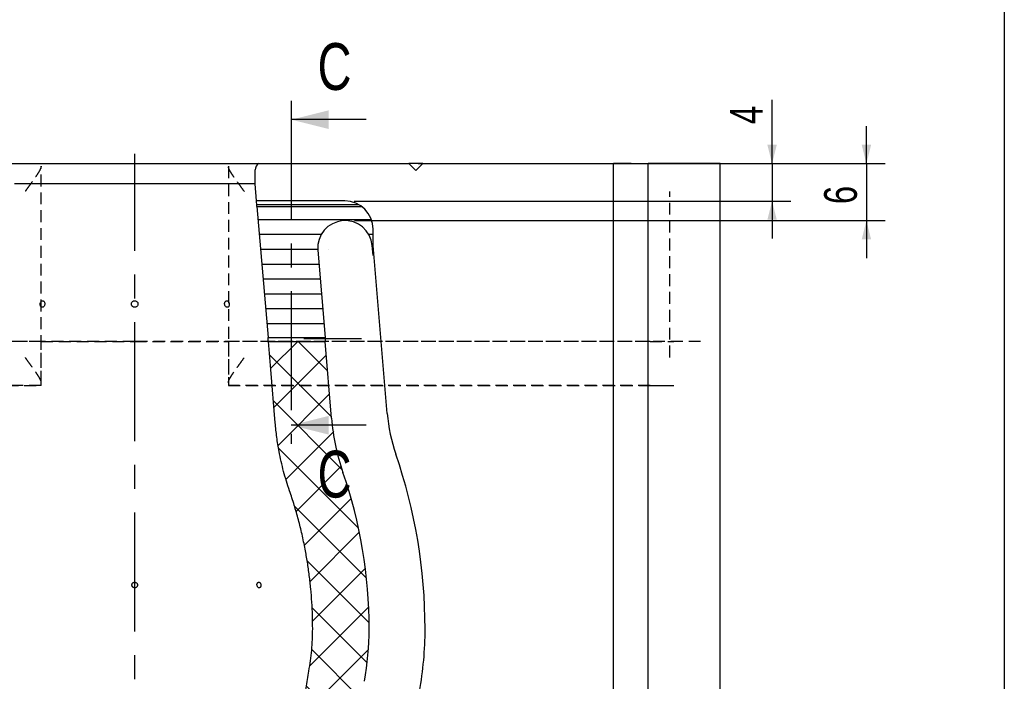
# Model space of a CAD drawing. Header units: millimetres. Extents: x 8 to 862, y 8 to 585.
# Tile 72 of 82: x 727 to 832, y 375 to 445. Entities that reach past the tile are written whole.
import ezdxf

# ---------------------------------------------------------------- set-up
doc = ezdxf.new("R2010")
doc.units = ezdxf.units.MM
doc.linetypes.add('CENTERX2', pattern=[20.32, 12.7, -2.54, 2.54, -2.54])
doc.linetypes.add('HIDDEN', pattern=[1.905, 1.27, -0.635])
for name, color, linetype in [('CENTERLINE', 4, 'CENTERX2'), ('DIMENSIONS', 2, 'Continuous'), ('HATCH', 3, 'Continuous'), ('HIDDEN', 3, 'HIDDEN')]:
    doc.layers.add(name, color=color, linetype=linetype)
doc.layers.add('OUTLINE', color=7, linetype='Continuous', lineweight=25)
doc.styles.add('SLDTEXTSTYLE0', font='TXT', dxfattribs={"width": 0.75})
doc.dimstyles.new('SLDDIMSTYLE11', dxfattribs={"dimtxt": 3.5, "dimasz": 2, "dimexe": 0, "dimexo": 0.0625, "dimgap": 0.875, "dimtad": 1, "dimrnd": 1e-09, "dimzin": 12, "dimdsep": 46, "dimtxsty": 'SLDTEXTSTYLE0', "dimsah": 1, "dimcen": 0.09, "dimadec": 0, "dimazin": 3, "dimtfac": 1, "dimtmove": 0, "dimatfit": 0, "dimfxl": 0, "dimfrac": 2, "dimtolj": 1, "dimtzin": 12, "dimarcsym": 0})
doc.dimstyles.new('SLDDIMSTYLE22', dxfattribs={"dimtxt": 3.5, "dimasz": 2, "dimexe": 0, "dimexo": 0.0625, "dimgap": 0.875, "dimtad": 1, "dimdec": 0, "dimrnd": 1e-09, "dimzin": 12, "dimdsep": 46, "dimtxsty": 'SLDTEXTSTYLE0', "dimsah": 1, "dimcen": 0.09, "dimadec": 0, "dimazin": 3, "dimtfac": 1, "dimtdec": 0, "dimtmove": 0, "dimatfit": 0, "dimfxl": 0, "dimfrac": 2, "dimtolj": 1, "dimtzin": 12, "dimarcsym": 0})

# ---------------------------------------------------------------- blocks, each defined once
blk = doc.blocks.new('_D_58')
at = {"layer": 'DIMENSIONS'}
for p, q in [((817.28, 429.83), (817.28, 433.83)), ((769.42, 429.83), (819.28, 429.83)), ((817.28, 429.83), (817.28, 423.74)), ((762.62, 423.74), (819.28, 423.74)), ((817.28, 423.74), (817.28, 419.74))]:
    blk.add_line(p, q, dxfattribs=at)
for points in [[(817.28, 429.83), (817.78, 431.83), (816.78, 431.83)], [(817.28, 423.74), (816.78, 421.74), (817.78, 421.74)]]:
    blk.add_solid(points, dxfattribs=at)
at = {"layer": 'DIMENSIONS', "insert": (812.76, 425.5), "char_height": 3.5, "attachment_point": 1, "rotation": 90, "style": 'SLDTEXTSTYLE0'}
blk.add_mtext('6', dxfattribs=at)
blk = doc.blocks.new('_D_62')
at = {"layer": 'DIMENSIONS'}
for p, q in [((807.21, 429.83), (807.21, 436.62)), ((791.29, 429.83), (809.21, 429.83)), ((807.21, 429.83), (807.21, 425.83)), ((762.61, 425.83), (809.21, 425.83)), ((807.21, 425.83), (807.21, 421.83))]:
    blk.add_line(p, q, dxfattribs=at)
for points in [[(807.21, 429.83), (807.71, 431.83), (806.71, 431.83)], [(807.21, 425.83), (806.71, 423.83), (807.71, 423.83)]]:
    blk.add_solid(points, dxfattribs=at)
at = {"layer": 'DIMENSIONS', "insert": (802.7, 434.04), "char_height": 3.5, "attachment_point": 1, "rotation": 90, "style": 'SLDTEXTSTYLE0'}
blk.add_mtext('4', dxfattribs=at)

msp = doc.modelspace()

# ---------------------------------------------------------------- hatches: boundary and pattern name
at = {"layer": 'HATCH'}
h = msp.add_hatch(dxfattribs=at)
h.set_pattern_fill('LINE', color=256, scale=0.5, style=0)
edge = h.paths.add_edge_path(flags=0)
edge.add_arc((761.612, 422.83342), 3, 53.7638639, 90)
edge.add_line((761.612, 425.83342), (752.1691, 425.83342))
edge.add_spline(control_points=[(752.1691, 425.83342), (752.1854, 425.64012), (752.20027, 425.4467), (752.21373, 425.25318)], knot_values=[0, 0, 0, 0, 0.00058195, 0.00058195, 0.00058195, 0.00058195], weights=[1, 1, 1, 1], degree=3, periodic=0)
edge.add_line((752.21373, 425.25318), (763.38534, 425.25318))
h = msp.add_hatch(dxfattribs=at)
h.set_pattern_fill('LINE', color=256, scale=0.5, style=0)
edge = h.paths.add_edge_path(flags=0)
edge.add_line((764.612, 420.01706), (764.612, 422.83342))
edge.add_arc((761.612, 422.83342), 3, 0, 53.7638639)
edge.add_line((763.38534, 425.25318), (752.21373, 425.25318))
edge.add_spline(control_points=[(752.21373, 425.25318), (752.60759, 420.58326), (753.00145, 415.91334), (753.3953, 411.24342)], knot_values=[0.034060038, 0.034060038, 0.034060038, 0.034060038, 0.048119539, 0.048119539, 0.048119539, 0.048119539], weights=[1, 1, 1, 1], degree=3, periodic=0)
edge.add_line((753.3953, 411.24342), (759.51061, 411.24342))
edge.add_line((759.51061, 411.24342), (758.72266, 420.58891))
edge.add_arc((761.6226, 420.83342), 2.91024, 4.8194221, 184.8194221, ccw=False)
edge.add_line((764.52255, 421.07792), (764.612, 420.01706))
h = msp.add_hatch(dxfattribs=at)
h.set_pattern_fill('NET', color=256, angle=45, style=0)
edge = h.paths.add_edge_path(flags=0)
edge.add_line((764.612, 421.08547), (764.612, 420.83342))
edge.add_line((764.612, 420.83342), (764.6226, 420.83342))
edge.add_arc((761.6226, 420.83342), 3, 0, 4.8194221)
h = msp.add_hatch(dxfattribs=at)
h.set_pattern_fill('NET', color=256, angle=45, style=0)
edge = h.paths.add_edge_path(flags=0)
edge.add_line((764.612, 421.08547), (764.612, 420.83342))
edge.add_line((764.612, 420.83342), (764.6226, 420.83342))
edge.add_arc((761.6226, 420.83342), 3, 0, 4.8194221)
h = msp.add_hatch(dxfattribs=at)
h.set_pattern_fill('NET', color=256, angle=45, style=0)
edge = h.paths.add_edge_path(flags=0)
edge.add_line((764.612, 421.08547), (764.612, 420.83342))
edge.add_line((764.612, 420.83342), (764.6226, 420.83342))
edge.add_arc((761.6226, 420.83342), 3, 0, 4.8194221)
h = msp.add_hatch(dxfattribs=at)
h.set_pattern_fill('NET', color=256, angle=45, style=0)
edge = h.paths.add_edge_path(flags=0)
edge.add_line((764.612, 421.08547), (764.612, 420.83342))
edge.add_line((764.612, 420.83342), (764.6226, 420.83342))
edge.add_arc((761.6226, 420.83342), 3, 0, 4.8194221)
h = msp.add_hatch(dxfattribs=at)
h.set_pattern_fill('NET', color=256, angle=45, style=0)
edge = h.paths.add_edge_path(flags=0)
edge.add_line((764.612, 421.08547), (764.612, 420.83342))
edge.add_line((764.612, 420.83342), (764.6226, 420.83342))
edge.add_arc((761.6226, 420.83342), 3, 0, 4.8194221)
h = msp.add_hatch(dxfattribs=at)
h.set_pattern_fill('NET', color=256, angle=45, style=0)
edge = h.paths.add_edge_path(flags=0)
edge.add_line((764.612, 421.08547), (764.612, 420.83342))
edge.add_line((764.612, 420.83342), (764.6226, 420.83342))
edge.add_arc((761.6226, 420.83342), 3, 0, 4.8194221)
h = msp.add_hatch(dxfattribs=at)
h.set_pattern_fill('NET', color=256, angle=45, style=0)
edge = h.paths.add_edge_path(flags=0)
edge.add_line((764.612, 421.08547), (764.612, 420.83342))
edge.add_line((764.612, 420.83342), (764.6226, 420.83342))
edge.add_arc((761.6226, 420.83342), 3, 0, 4.8194221)
h = msp.add_hatch(dxfattribs=at)
h.set_pattern_fill('NET', color=256, angle=45, style=0)
edge = h.paths.add_edge_path(flags=0)
edge.add_line((764.612, 421.08547), (764.612, 420.83342))
edge.add_line((764.612, 420.83342), (764.6226, 420.83342))
edge.add_arc((761.6226, 420.83342), 3, 0, 4.8194221)
h = msp.add_hatch(dxfattribs=at)
h.set_pattern_fill('NET', color=256, angle=45, style=0)
edge = h.paths.add_edge_path(flags=0)
edge.add_line((764.612, 421.08547), (764.612, 420.83342))
edge.add_line((764.612, 420.83342), (764.6226, 420.83342))
edge.add_arc((761.6226, 420.83342), 3, 0, 4.8194221)
h = msp.add_hatch(dxfattribs=at)
h.set_pattern_fill('NET', color=256, angle=45, style=0)
edge = h.paths.add_edge_path(flags=0)
edge.add_line((764.612, 421.08547), (764.612, 420.83342))
edge.add_line((764.612, 420.83342), (764.6226, 420.83342))
edge.add_arc((761.6226, 420.83342), 3, 0, 4.8194221)
h = msp.add_hatch(dxfattribs=at)
h.set_pattern_fill('NET', color=256, angle=45, style=0)
edge = h.paths.add_edge_path(flags=0)
edge.add_line((764.612, 421.08547), (764.612, 420.83342))
edge.add_line((764.612, 420.83342), (764.6226, 420.83342))
edge.add_arc((761.6226, 420.83342), 3, 0, 4.8194221)
h = msp.add_hatch(dxfattribs=at)
h.set_pattern_fill('NET', color=256, angle=45, style=0)
edge = h.paths.add_edge_path(flags=0)
edge.add_line((764.612, 421.08547), (764.612, 420.83342))
edge.add_line((764.612, 420.83342), (764.6226, 420.83342))
edge.add_arc((761.6226, 420.83342), 3, 0, 4.8194221)
h = msp.add_hatch(dxfattribs=at)
h.set_pattern_fill('NET', color=256, angle=45, style=0)
edge = h.paths.add_edge_path(flags=0)
edge.add_line((764.612, 421.08547), (764.612, 420.83342))
edge.add_line((764.612, 420.83342), (764.6226, 420.83342))
edge.add_arc((761.6226, 420.83342), 3, 0, 4.8194221)
h = msp.add_hatch(dxfattribs=at)
h.set_pattern_fill('NET', color=256, angle=45, style=0)
edge = h.paths.add_edge_path(flags=0)
edge.add_line((764.612, 421.08547), (764.612, 420.83342))
edge.add_line((764.612, 420.83342), (764.6226, 420.83342))
edge.add_arc((761.6226, 420.83342), 3, 0, 4.8194221)
h = msp.add_hatch(dxfattribs=at)
h.set_pattern_fill('NET', color=256, angle=45, style=0)
edge = h.paths.add_edge_path(flags=0)
edge.add_line((764.612, 421.08547), (764.612, 420.83342))
edge.add_line((764.612, 420.83342), (764.6226, 420.83342))
edge.add_arc((761.6226, 420.83342), 3, 0, 4.8194221)
h = msp.add_hatch(dxfattribs=at)
h.set_pattern_fill('NET', color=256, angle=45, style=0)
edge = h.paths.add_edge_path(flags=0)
edge.add_line((764.612, 421.08547), (764.612, 420.83342))
edge.add_line((764.612, 420.83342), (764.6226, 420.83342))
edge.add_arc((761.6226, 420.83342), 3, 0, 4.8194221)
h = msp.add_hatch(dxfattribs=at)
h.set_pattern_fill('NET', color=256, angle=45, style=0)
edge = h.paths.add_edge_path(flags=0)
edge.add_line((764.612, 421.08547), (764.612, 420.83342))
edge.add_line((764.612, 420.83342), (764.6226, 420.83342))
edge.add_arc((761.6226, 420.83342), 3, 0, 4.8194221)
h = msp.add_hatch(dxfattribs=at)
h.set_pattern_fill('NET', color=256, angle=45, style=0)
edge = h.paths.add_edge_path(flags=0)
edge.add_line((764.612, 421.08547), (764.612, 420.83342))
edge.add_line((764.612, 420.83342), (764.6226, 420.83342))
edge.add_arc((761.6226, 420.83342), 3, 0, 4.8194221)
h = msp.add_hatch(dxfattribs=at)
h.set_pattern_fill('NET', color=256, angle=45, style=0)
edge = h.paths.add_edge_path(flags=0)
edge.add_line((764.612, 421.08547), (764.612, 420.83342))
edge.add_line((764.612, 420.83342), (764.6226, 420.83342))
edge.add_arc((761.6226, 420.83342), 3, 0, 4.8194221)
h = msp.add_hatch(dxfattribs=at)
h.set_pattern_fill('NET', color=256, angle=45, style=0)
edge = h.paths.add_edge_path(flags=0)
edge.add_line((764.612, 421.08547), (764.612, 420.83342))
edge.add_line((764.612, 420.83342), (764.6226, 420.83342))
edge.add_arc((761.6226, 420.83342), 3, 0, 4.8194221)
h = msp.add_hatch(dxfattribs=at)
h.set_pattern_fill('NET', color=256, angle=45, style=0)
edge = h.paths.add_edge_path(flags=0)
edge.add_line((764.612, 421.08547), (764.612, 420.83342))
edge.add_line((764.612, 420.83342), (764.6226, 420.83342))
edge.add_arc((761.6226, 420.83342), 3, 0, 4.8194221)
h = msp.add_hatch(dxfattribs=at)
h.set_pattern_fill('LINE', color=256, scale=0.5, style=0)
edge = h.paths.add_edge_path(flags=0)
edge.add_line((763.36158, 411.24342), (757.21628, 411.24342))
edge.add_spline(control_points=[(757.21628, 411.24342), (757.23557, 411.10781), (757.25435, 410.97213), (757.27264, 410.83639)], knot_values=[0, 0, 0, 0, 0.000410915, 0.000410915, 0.000410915, 0.000410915], weights=[1, 1, 1, 1], degree=3, periodic=0)
edge.add_line((757.27264, 410.83639), (763.3516, 410.83639))
edge.add_line((763.3516, 410.83639), (763.36158, 411.24342))
h = msp.add_hatch(dxfattribs=at)
h.set_pattern_fill('NET', color=256, angle=45, style=0)
edge = h.paths.add_edge_path(flags=0)
edge.add_line((759.48174, 410.83639), (753.43321, 410.83639))
edge.add_line((753.43321, 410.83639), (754.16571, 402.14876))
edge.add_spline(control_points=[(754.16571, 402.14876), (754.21739, 401.53585), (754.288, 400.92328), (754.46779, 399.69886), (754.57736, 399.08526), (754.96211, 397.26135), (755.29252, 396.06765), (755.69625, 394.896)], knot_values=[0, 0, 0, 0, 0.25, 0.25, 0.5, 0.5, 1, 1, 1, 1], weights=[1, 1, 1, 1, 1, 1, 1, 1], degree=3, periodic=0)
edge.add_spline(control_points=[(755.69625, 394.896), (756.10223, 393.71779), (756.46009, 392.52157), (756.92346, 390.69975), (757.06566, 390.0879), (757.32516, 388.85486), (757.44252, 388.23293), (757.96143, 385.12864), (758.16578, 382.64082), (758.16578, 380.14876)], knot_values=[0, 0, 0, 0, 0.25, 0.25, 0.375, 0.375, 0.5, 0.5, 1, 1, 1, 1], weights=[1, 1, 1, 1, 1, 1, 1, 1, 1, 1], degree=3, periodic=0)
edge.add_spline(control_points=[(758.16578, 380.14876), (758.16578, 379.38801), (758.13113, 378.63202), (757.99424, 377.12933), (757.89199, 376.38262), (757.75594, 375.64056)], knot_values=[0, 0, 0, 0, 0.5, 0.5, 1, 1, 1, 1], weights=[1, 1, 1, 1, 1, 1], degree=3, periodic=0)
edge.add_spline(control_points=[(757.75594, 375.64056), (757.56108, 374.57768), (757.41337, 373.50279), (757.21522, 371.32822), (757.16577, 370.23663), (757.16577, 369.14876)], knot_values=[0, 0, 0, 0, 0.5, 0.5, 1, 1, 1, 1], weights=[1, 1, 1, 1, 1, 1], degree=3, periodic=0)
edge.add_spline(control_points=[(757.16577, 369.14876), (757.16577, 368.76313), (757.19417, 368.3731), (757.30539, 367.61174), (757.38798, 367.23734), (757.60686, 366.50107), (757.74422, 366.13698), (758.0702, 365.43352), (758.2578, 365.09534), (758.47006, 364.77071)], knot_values=[0, 0, 0, 0, 0.25, 0.25, 0.5, 0.5, 0.75, 0.75, 1, 1, 1, 1], weights=[1, 1, 1, 1, 1, 1, 1, 1, 1, 1], degree=3, periodic=0)
edge.add_spline(control_points=[(758.47006, 364.77071), (758.93832, 364.05457), (759.40658, 363.33843), (759.87485, 362.62228), (764.3201, 355.82385), (768.76533, 349.02541), (773.21055, 342.22696)], knot_values=[0.024201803, 0.024201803, 0.024201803, 0.024201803, 0.026768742, 0.026768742, 0.026768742, 0.051136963, 0.051136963, 0.051136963, 0.051136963], weights=[1, 1, 1, 1, 1, 1, 1], degree=3, periodic=0)
edge.add_spline(control_points=[(773.21055, 342.22696), (773.47372, 341.82449), (773.70648, 341.40545), (774.11143, 340.53435), (774.28444, 340.07922), (774.56167, 339.15057), (774.66605, 338.67842), (774.80615, 337.71839), (774.8409, 337.23432), (774.8409, 336.75441)], knot_values=[0, 0, 0, 0, 0.25, 0.25, 0.5, 0.5, 0.75, 0.75, 1, 1, 1, 1], weights=[1, 1, 1, 1, 1, 1, 1, 1, 1, 1], degree=3, periodic=0)
edge.add_line((774.8409, 336.75441), (774.8409, 331.85461))
edge.add_spline(control_points=[(774.8409, 331.85461), (774.8409, 331.59868), (774.80184, 331.09284), (774.68734, 330.5986), (774.61056, 330.35448)], knot_values=[0, 0, 0, 0, 0.5, 1, 1, 1, 1], weights=[1, 1, 1, 1, 1], degree=3, periodic=0)
edge.add_line((774.61056, 330.35448), (774.57911, 330.25448))
edge.add_spline(control_points=[(774.57911, 330.25448), (774.53368, 330.11005), (774.4992, 329.96244), (774.45268, 329.66074), (774.4409, 329.50711), (774.4409, 329.35441)], knot_values=[0, 0, 0, 0, 0.5, 0.5, 1, 1, 1, 1], weights=[1, 1, 1, 1, 1, 1], degree=3, periodic=0)
edge.add_line((774.4409, 329.35441), (774.4409, 236.23726))
edge.add_line((774.4409, 236.23726), (774.4409, 234.03726))
edge.add_line((774.4409, 234.03726), (774.4409, 223.35936))
edge.add_spline(control_points=[(774.4409, 223.35936), (774.4409, 223.17789), (774.46087, 222.99667), (774.53789, 222.64689), (774.59478, 222.47695), (774.67079, 222.31217)], knot_values=[0, 0, 0, 0, 0.5, 0.5, 1, 1, 1, 1], weights=[1, 1, 1, 1, 1, 1], degree=3, periodic=0)
edge.add_arc((772.9909, 221.53726), 1.85, 0, 24.7633796, ccw=False)
edge.add_line((774.8409, 221.53726), (774.8409, 216.03726))
edge.add_spline(control_points=[(774.8409, 216.03726), (774.8409, 214.98841), (774.80657, 213.93783), (774.70269, 212.35932), (774.65933, 211.83271), (774.55492, 210.7786), (774.49372, 210.25015), (774.14512, 207.62256), (773.73046, 205.56057), (773.18472, 203.53726)], knot_values=[0, 0, 0, 0, 0.25, 0.25, 0.375, 0.375, 0.5, 0.5, 1, 1, 1, 1], weights=[1, 1, 1, 1, 1, 1, 1, 1, 1, 1], degree=3, periodic=0)
edge.add_line((773.18472, 203.53726), (779.45427, 201.25534))
edge.add_arc((702.8729, 216.03726), 77.99494, 349.0749889, 360)
edge.add_line((780.86784, 216.03726), (780.86784, 221.53726))
edge.add_arc((772.99104, 221.53726), 7.87679, 0, 13.559875)
edge.add_arc((786.94104, 224.90178), 6.47321, 180, 193.559875, ccw=False)
edge.add_line((780.46784, 224.90178), (780.46784, 328.13439))
edge.add_arc((786.94104, 328.13439), 6.47321, 167.7261922, 180, ccw=False)
edge.add_arc((769.84104, 331.85461), 11.02679, 347.7261922, 360)
edge.add_line((780.86784, 331.85461), (780.86784, 336.75441))
edge.add_arc((764.84104, 336.75441), 16.02679, 0, 33.1789317)
edge.add_line((778.25492, 345.52516), (764.28345, 366.89295))
edge.add_arc((769.7013, 370.43545), 6.47321, 176.861318, 213.1789317, ccw=False)
edge.add_arc((793.16604, 369.14876), 29.97321, 169.6111422, 176.861318, ccw=False)
edge.add_arc((733.16604, 380.14876), 31.02679, 349.6111422, 360)
edge.add_arc((712.89777, 380.14876), 51.29507, 0, 19.0124906)
edge.add_arc((784.05998, 404.66923), 23.97321, 184.8194221, 199.0124906, ccw=False)
edge.add_line((760.17153, 402.6551), (759.48174, 410.83639))

# ---------------------------------------------------------------- linework, layer by layer
at = {"layer": 'CENTERLINE'}
for p, q in [((755.88272, 436.51731), (755.88272, 399.89221)), ((739.16604, 156.34842), (739.16604, 430.8663))]:
    msp.add_line(p, q, dxfattribs=at)
at = {"layer": 'CENTERLINE', "linetype": 'Continuous'}
for p, q in [((763.88272, 434.51731), (755.88272, 434.51731)), ((763.88272, 401.89221), (755.88272, 401.89221))]:
    msp.add_line(p, q, dxfattribs=at)
at = {"layer": 'CENTERLINE'}
for points in [[(755.88272, 434.51731), (759.88272, 433.51731), (759.88272, 435.51731)], [(755.88272, 401.89221), (759.88272, 400.89221), (759.88272, 402.89221)]]:
    msp.add_solid(points, dxfattribs=at)
at = {"layer": 'HIDDEN'}
for p, q in [((729.16604, 406.4318), (729.16604, 429.53504)), ((749.16604, 429.53504), (749.16604, 406.4318)), ((796.27689, 409.13342), (796.27689, 426.83342)), ((739.16604, 410.83342), (678.75242, 410.83342)), ((729.16604, 410.83342), (684.15505, 410.83342)), ((729.16604, 406.13342), (729.16604, 410.83342)), ((729.16604, 410.83342), (739.16604, 410.83342)), ((799.57967, 410.83342), (739.16604, 410.83342)), ((739.16604, 410.83342), (749.16604, 410.83342)), ((749.16604, 410.83342), (749.16604, 406.13342)), ((794.17704, 410.83342), (749.16604, 410.83342)), ((794.17704, 410.83342), (796.73472, 410.83342)), ((799.57967, 410.83342), (796.72992, 410.83342)), ((681.65646, 406.13342), (729.16604, 406.13342)), ((729.16604, 406.13342), (684.15505, 406.13342)), ((794.17704, 406.13342), (749.16604, 406.13342)), ((749.16604, 406.13342), (796.67563, 406.13342)), ((794.17704, 406.13342), (796.73563, 406.13342)), ((796.67563, 406.13342), (796.72992, 406.13342))]:
    msp.add_line(p, q, dxfattribs=at)
for points, knots in [([(729.16604, 429.53504), (729.1612, 429.48861), (729.15149, 429.39569), (729.07746, 429.20946), (728.95892, 428.9839), (728.79835, 428.72491), (728.61886, 428.45639), (728.4283, 428.1838), (728.21275, 427.88298), (727.97467, 427.55419), (727.71778, 427.19939), (727.54512, 426.95828), (727.45905, 426.83639), (727.45695, 426.83342)], [0, 0, 0, 0, 0.080133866, 0.160367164, 0.261402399, 0.362592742, 0.457368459, 0.552496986, 0.64741354, 0.763832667, 0.880601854, 0.997085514, 1, 1, 1, 1]), ([(750.87514, 426.83342), (750.87304, 426.83639), (750.78698, 426.95828), (750.61431, 427.19938), (750.35743, 427.5542), (750.11934, 427.88298), (749.90379, 428.1838), (749.71323, 428.45639), (749.53374, 428.72491), (749.37318, 428.9839), (749.25463, 429.20946), (749.1806, 429.39569), (749.17089, 429.48861), (749.16604, 429.53504)], [0, 0, 0, 0, 0.002914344, 0.119398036, 0.236167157, 0.352586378, 0.447503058, 0.542631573, 0.637407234, 0.738597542, 0.839632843, 0.919866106, 1, 1, 1, 1]), ([(727.45695, 409.13342), (727.45905, 409.13045), (727.54517, 409.00859), (727.71775, 408.76743), (727.97467, 408.41265), (728.21276, 408.08386), (728.4283, 407.78303), (728.61887, 407.51045), (728.79835, 407.24191), (728.95892, 406.98295), (729.07746, 406.75738), (729.15149, 406.57113), (729.1612, 406.47822), (729.16604, 406.4318)], [0, 0, 0, 0, 0.002912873, 0.119399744, 0.236167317, 0.352584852, 0.447502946, 0.542631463, 0.637408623, 0.738596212, 0.839632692, 0.919867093, 1, 1, 1, 1]), ([(749.16604, 406.4318), (749.17089, 406.47822), (749.1806, 406.57113), (749.25463, 406.75738), (749.37317, 406.98295), (749.53374, 407.24191), (749.71322, 407.51045), (749.90379, 407.78303), (750.11933, 408.08386), (750.35742, 408.41265), (750.61433, 408.76743), (750.78693, 409.00859), (750.87304, 409.13045), (750.87514, 409.13342)], [0, 0, 0, 0, 0.0801329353, 0.1603673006, 0.2614038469, 0.3625914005, 0.4573685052, 0.5524970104, 0.64741523, 0.7638328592, 0.880600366, 0.9970872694, 1, 1, 1, 1])]:
    msp.add_open_spline(points, degree=3, knots=knots, dxfattribs=at)
at = {"layer": 'OUTLINE'}
for p, q in [((832, 585), (832, 8)), ((725.92063, 429.83342), (752.41146, 429.83342)), ((752.01604, 427.64876), (752.01604, 429.14326)), ((752.41146, 429.83342), (768.41605, 429.83342)), ((768.41605, 429.83342), (769.16605, 429.08342)), ((769.91604, 429.83342), (768.41605, 429.83342)), ((769.16605, 429.08342), (769.91604, 429.83342)), ((769.91604, 429.83342), (790.28666, 429.83342)), ((790.28666, 183.08725), (790.28666, 429.83342)), ((792.16604, 429.83342), (790.28666, 429.83342)), ((792.16604, 429.83342), (793.9859, 429.83342)), ((793.9859, 183.08725), (793.9859, 429.83342)), ((801.66604, 429.83342), (793.9859, 429.83342)), ((801.66604, 183.08725), (801.66604, 429.83342)), ((752.01604, 427.64876), (726.31604, 427.64876)), ((752.1691, 425.83341), (752.01604, 427.64876)), ((761.612, 425.83341), (752.1691, 425.83341)), ((752.21373, 425.25318), (753.3953, 411.24342)), ((752.21373, 425.25318), (763.38534, 425.25318)), ((764.612, 421.08547), (764.612, 422.83342)), ((758.72266, 420.58892), (759.51061, 411.24342)), ((764.612, 420.01706), (764.52255, 421.07792)), ((766.12362, 403.15695), (764.612, 421.08547)), ((764.612, 420.83342), (764.612, 421.08547)), ((764.6226, 420.83342), (764.612, 420.83342)), ((764.612, 420.83342), (764.612, 420.01706)), ((753.3953, 411.24342), (759.51061, 411.24342)), ((759.51061, 411.24342), (759.48174, 410.83639)), ((753.43321, 410.83639), (759.48174, 410.83639)), ((760.17153, 402.6551), (759.48174, 410.83639))]:
    msp.add_line(p, q, dxfattribs=at)
at = {"layer": 'OUTLINE', "flags": 128}
msp.add_lwpolyline([(754.16571, 402.14876), (753.68538, 407.84558), (753.43321, 410.83639)], dxfattribs=at)
at = {"layer": 'OUTLINE'}
for centre, radius, start, end in [((752.81604, 429.14326), 0.8, 120.3796612, 180), ((761.612, 422.83342), 3, 0, 90), ((761.6226, 420.83342), 2.91024, 4.8194221, 184.8194221), ((761.6226, 420.83342), 3, 0, 4.8194221), ((784.05998, 404.66923), 23.97321, 184.8194221, 199.0124906), ((784.05998, 404.66923), 18, 184.8194221, 199.0124906), ((712.89777, 380.14876), 57.26828, 0, 19.0124906), ((712.89777, 380.14876), 51.29507, 0, 19.0124906), ((733.16604, 380.14876), 31.02679, 349.6111422, 0), ((733.16604, 380.14876), 37, 349.6111422, 0)]:
    msp.add_arc(centre, radius, start, end, dxfattribs=at)
for centre, major_axis, start_param, end_param in [((739.16604, 422.47274), (0, 23.01274), 4.833506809, 4.858948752), ((739.16604, 406.97192), (0, 25.27641), 4.865879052, 4.882195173)]:
    msp.add_ellipse(centre, major_axis=major_axis, ratio=0.571160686, start_param=start_param, end_param=end_param, dxfattribs=at)
for points, knots in [([(729.46247, 414.56868), (729.48385, 414.59711), (729.52661, 414.65398), (729.56251, 414.76752), (729.57142, 414.88637), (729.55085, 414.99985), (729.50374, 415.09444), (729.43561, 415.15964), (729.35452, 415.18799), (729.26976, 415.17627), (729.19084, 415.12585), (729.12634, 415.04243), (729.08318, 414.93543), (729.06596, 414.81696), (729.07653, 414.70041), (729.11383, 414.59887), (729.17397, 414.52377), (729.25063, 414.48342), (729.33502, 414.48284), (729.40852, 414.51554), (729.44745, 414.55389), (729.46247, 414.56868)], [0, 0, 0, 0, 0.053691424, 0.107383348, 0.161061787, 0.214732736, 0.268412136, 0.32210496, 0.375796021, 0.429472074, 0.483143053, 0.536826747, 0.590519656, 0.644206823, 0.697878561, 0.751554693, 0.805244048, 0.858937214, 0.91261782, 0.966288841, 1, 1, 1, 1]), ([(738.94236, 414.56502), (738.9751, 414.54296), (739.04058, 414.49885), (739.1597, 414.47843), (739.27772, 414.49575), (739.38362, 414.55164), (739.46489, 414.6391), (739.51251, 414.74852), (739.52106, 414.86753), (739.4896, 414.98273), (739.42168, 415.08112), (739.32493, 415.15159), (739.21026, 415.18612), (739.09062, 415.18082), (738.9795, 415.13628), (738.88939, 415.05755), (738.83047, 414.95358), (738.8093, 414.83595), (738.82868, 414.71858), (738.87786, 414.62556), (738.9244, 414.58188), (738.94236, 414.56502)], [0, 0, 0, 0, 0.053684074, 0.107368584, 0.161042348, 0.214715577, 0.268402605, 0.322094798, 0.375781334, 0.42944945, 0.483127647, 0.536818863, 0.590511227, 0.644189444, 0.697860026, 0.75154117, 0.805235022, 0.858924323, 0.912597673, 0.966270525, 1, 1, 1, 1]), ([(748.82779, 414.6258), (748.84863, 414.5966), (748.89032, 414.53821), (748.97238, 414.49012), (749.05724, 414.479), (749.13717, 414.50818), (749.20285, 414.57382), (749.24734, 414.66874), (749.26593, 414.78225), (749.25673, 414.90155), (749.22077, 415.0132), (749.16188, 415.10461), (749.08631, 415.16542), (749.00228, 415.18874), (748.91914, 415.17192), (748.84635, 415.11687), (748.79241, 415.02986), (748.76368, 414.9206), (748.76403, 414.80193), (748.78862, 414.69988), (748.81689, 414.64642), (748.82779, 414.6258)], [0, 0, 0, 0, 0.053693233, 0.107386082, 0.161070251, 0.214741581, 0.268417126, 0.322107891, 0.375800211, 0.429479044, 0.483150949, 0.536832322, 0.590525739, 0.644214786, 0.697888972, 0.751561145, 0.805246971, 0.858942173, 0.912624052, 0.966296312, 1, 1, 1, 1]), ([(755.69625, 394.89599), (755.58212, 395.23877), (755.35387, 395.92432), (755.05838, 396.96929), (754.79758, 398.02528), (754.54597, 399.23937), (754.31817, 400.61294), (754.21658, 401.63637), (754.16571, 402.14876)], [0, 0, 0, 0, 0.14583742, 0.291673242, 0.438278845, 0.584883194, 0.792167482, 1, 1, 1, 1]), ([(758.16578, 380.14876), (758.16147, 380.62305), (758.15284, 381.57176), (758.08322, 382.99336), (757.97188, 384.41642), (757.81424, 385.83949), (757.61123, 387.26111), (757.35329, 388.73181), (757.03453, 390.24896), (756.64676, 391.81158), (756.20673, 393.3634), (755.86641, 394.38513), (755.69625, 394.89599)], [0, 0, 0, 0, 0.094724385, 0.189472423, 0.284196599, 0.379777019, 0.475380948, 0.570960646, 0.677948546, 0.784936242, 0.892468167, 1, 1, 1, 1]), ([(738.97299, 384.60487), (739.00094, 384.58581), (739.05685, 384.54771), (739.15885, 384.52963), (739.2601, 384.54389), (739.35116, 384.59126), (739.42125, 384.66576), (739.4626, 384.7592), (739.47051, 384.861), (739.44409, 384.95969), (739.38632, 385.04415), (739.30372, 385.10483), (739.2056, 385.13488), (739.10302, 385.1309), (739.00754, 385.09334), (738.92993, 385.02645), (738.87896, 384.9378), (738.86028, 384.83728), (738.87636, 384.73674), (738.91808, 384.65693), (738.95772, 384.61934), (738.97299, 384.60487)], [0, 0, 0, 0, 0.053685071, 0.107371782, 0.161054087, 0.21473746, 0.268424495, 0.322116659, 0.375806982, 0.429496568, 0.483183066, 0.536870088, 0.590557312, 0.644245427, 0.697933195, 0.751620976, 0.805308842, 0.858994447, 0.912681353, 0.966369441, 1, 1, 1, 1]), ([(752.2146, 384.84729), (752.21831, 384.81361), (752.22572, 384.74627), (752.26628, 384.65466), (752.32339, 384.58332), (752.3927, 384.5401), (752.46572, 384.52994), (752.53435, 384.55393), (752.59087, 384.6094), (752.62902, 384.6901), (752.6446, 384.78696), (752.63593, 384.88907), (752.60398, 384.9849), (752.55228, 385.06364), (752.48654, 385.1164), (752.41408, 385.13723), (752.34304, 385.12377), (752.28135, 385.07752), (752.23649, 385.00375), (752.21502, 384.9223), (752.21472, 384.86814), (752.2146, 384.84729)], [0, 0, 0, 0, 0.0536926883, 0.1073823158, 0.1610740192, 0.2147659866, 0.2684521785, 0.3221331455, 0.3758165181, 0.4295033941, 0.483197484, 0.5368900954, 0.5905778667, 0.6442649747, 0.6979499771, 0.7516380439, 0.8053254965, 0.8590145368, 0.912702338, 0.9663892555, 1, 1, 1, 1]), ([(757.75594, 375.64056), (757.819, 376.01147), (757.94512, 376.7533), (758.06987, 377.8785), (758.15096, 379.01082), (758.16084, 379.76944), (758.16578, 380.14876)], [0, 0, 0, 0, 0.248971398, 0.497941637, 0.748971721, 1, 1, 1, 1]), ([(757.16577, 369.14876), (757.1714, 369.63339), (757.18268, 370.60347), (757.26283, 371.87256), (757.36364, 372.95544), (757.47094, 373.85306), (757.59912, 374.74875), (757.70367, 375.34329), (757.75594, 375.64056)], [0, 0, 0, 0, 0.222732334, 0.44582896, 0.584197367, 0.722565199, 0.861282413, 1, 1, 1, 1])]:
    msp.add_open_spline(points, degree=3, knots=knots, dxfattribs=at)

# ---------------------------------------------------------------- texts
at = {"layer": 'CENTERLINE', "char_height": 5, "attachment_point": 1, "style": 'SLDTEXTSTYLE0'}
for insert in [(758.68648, 442.68806), (758.68648, 399.17135)]:
    msp.add_mtext('C', dxfattribs=dict(at, insert=insert))

# ---------------------------------------------------------------- dimensions: what is measured, and where the dimension line sits
at = {"layer": 'DIMENSIONS'}
for base, p1, p2, dimstyle, picture, middle in [((807.20982, 425.83342), (790.28666, 429.83342), (761.612, 425.83342), 'SLDDIMSTYLE11', '_D_62', (807.20982, 435.32913)), ((817.27638, 423.74366), (768.41604, 429.83342), (761.6226, 423.74366), 'SLDDIMSTYLE22', '_D_58', (817.27638, 426.78854))]:
    dim = msp.add_linear_dim(base=base, p1=p1, p2=p2, angle=90, dimstyle=dimstyle, dxfattribs=at)
    dim.commit()
    dim.dimension.update_dxf_attribs({"geometry": picture, "text_midpoint": middle, "dimtype": 160})

doc.saveas('drawing.dxf')
